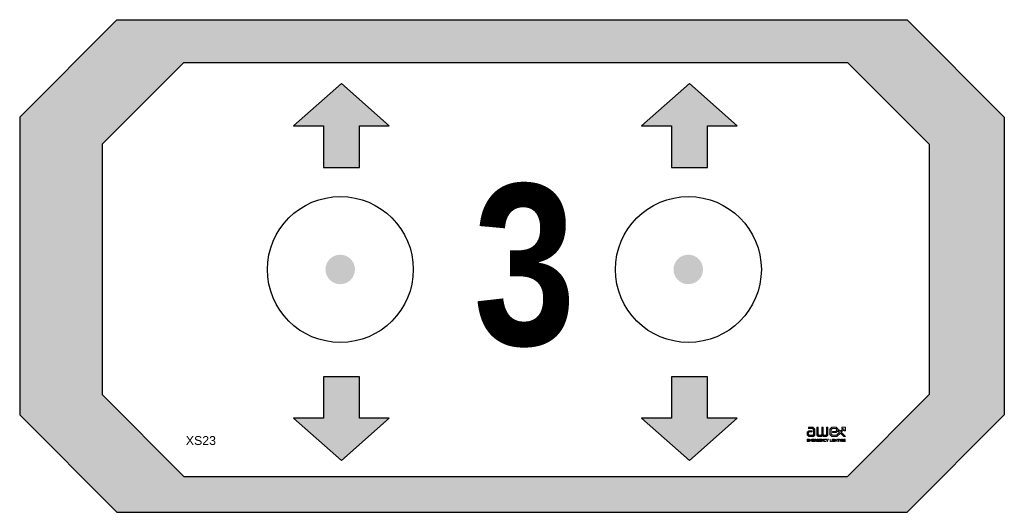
# Model space of a CAD drawing. Header units: centimetres. Extents: x -16053 to 7031, y -7778 to 254.
# Tile 61 of 256: x -13571 to -13509, y -2695 to -2665. Entities that reach past the tile are written whole.
import ezdxf
from ezdxf.enums import TextEntityAlignment as Align

# ---------------------------------------------------------------- set-up
doc = ezdxf.new("R2010")
doc.units = ezdxf.units.CM
doc.header["$MEASUREMENT"] = 0
doc.layers.add('2DE_TXTPFN', color=151, linetype='CONTINUOUS')
doc.layers.add('AX - OPRAWY  EWAKUACYJNE', color=1, linetype='CONTINUOUS')
doc.layers.add('AX - ADRESACJA', color=4, linetype='CONTINUOUS', lineweight=5)
doc.styles.add('ARIAL 1.0', font='txt')
doc.styles.add('ROMANS', font='simplex.shx', dxfattribs={"width": 0.8})

# ---------------------------------------------------------------- blocks, each defined once
blk = doc.blocks.new('AX - OPRAWY')
at = {"layer": 'AX - OPRAWY  EWAKUACYJNE', "lineweight": 5}
for points in [[(2911.65, 462.42), (2911.65, 462.27), (2912.07, 462.27), (2912.21, 462.14), (2912.21, 461.59), (2912.13, 461.52), (2911.74, 461.52), (2911.65, 461.62), (2911.65, 461.79), (2911.73, 461.88), (2912.07, 461.88), (2912.07, 462.02), (2911.67, 462.02), (2911.5, 461.85), (2911.5, 461.56), (2911.67, 461.38), (2912.19, 461.38), (2912.36, 461.53), (2912.36, 462.2), (2912.13, 462.42)], [(2913.65, 461.59), (2913.58, 461.52), (2913.35, 461.52), (2913.26, 461.61), (2913.26, 462.42), (2913.12, 462.42), (2913.12, 461.61), (2913.03, 461.52), (2912.8, 461.52), (2912.72, 461.59), (2912.72, 462.42), (2912.58, 462.42), (2912.58, 461.53), (2912.74, 461.38), (2913.09, 461.38), (2913.19, 461.48), (2913.3, 461.38), (2913.63, 461.38), (2913.8, 461.53), (2913.8, 462.42), (2913.65, 462.42)], [(2915.19, 461.96), (2914.99, 462.16), (2914.99, 461.95), (2915.08, 461.86), (2914.75, 461.52), (2914.31, 461.52), (2914.16, 461.66), (2914.16, 462.14), (2914.31, 462.27), (2914.67, 462.27), (2914.77, 462.18), (2914.77, 462.04), (2914.67, 461.95), (2914.31, 461.95), (2914.31, 461.81), (2914.73, 461.81), (2914.92, 461.98), (2914.92, 462.23), (2914.73, 462.42), (2914.25, 462.42), (2914.02, 462.2), (2914.02, 461.6), (2914.25, 461.38), (2914.81, 461.38), (2915.19, 461.76), (2915.57, 461.38), (2915.77, 461.38), (2915.29, 461.86), (2915.6, 462.17), (2915.6, 462.02), (2915.75, 462.02), (2915.75, 462.42), (2915.34, 462.42), (2915.34, 462.27), (2915.5, 462.27)], [(2915.75, 462.02), (2915.75, 462.42), (2915.34, 462.42), (2915.34, 462.27), (2915.5, 462.27), (2915.19, 461.96), (2914.99, 462.16), (2914.99, 461.95), (2915.08, 461.86), (2914.75, 461.52), (2914.31, 461.52), (2914.16, 461.66), (2914.16, 462.14), (2914.31, 462.27), (2914.67, 462.27), (2914.77, 462.18), (2914.77, 462.04), (2914.67, 461.95), (2914.31, 461.95), (2914.31, 461.81), (2914.73, 461.81), (2914.92, 461.98), (2914.92, 462.23), (2914.73, 462.42), (2914.25, 462.42), (2914.02, 462.2), (2914.02, 461.6), (2914.25, 461.38), (2914.81, 461.38), (2915.19, 461.76), (2915.57, 461.38), (2915.77, 461.38), (2915.29, 461.86), (2915.6, 462.17), (2915.6, 462.02)], [(2911.5, 461.08), (2911.69, 461.08), (2911.69, 461.05), (2911.53, 461.05), (2911.53, 460.96), (2911.67, 460.96), (2911.67, 460.94), (2911.53, 460.94), (2911.53, 460.85), (2911.69, 460.85), (2911.69, 460.82), (2911.5, 460.82)], [(2911.75, 461.08), (2911.78, 461.08), (2911.87, 460.94), (2911.97, 461.08), (2912, 461.08), (2912, 460.82), (2911.97, 460.82), (2911.97, 461.03), (2911.87, 460.89), (2911.87, 460.89), (2911.78, 461.03), (2911.78, 460.82), (2911.75, 460.82)], [(2912.06, 461.08), (2912.25, 461.08), (2912.25, 461.05), (2912.09, 461.05), (2912.09, 460.96), (2912.23, 460.96), (2912.23, 460.94), (2912.09, 460.94), (2912.09, 460.85), (2912.25, 460.85), (2912.25, 460.82), (2912.06, 460.82)], [(2912.56, 460.95), (2912.56, 460.95), (2912.56, 460.96), (2912.56, 460.96), (2912.56, 460.97), (2912.56, 460.98), (2912.57, 460.98), (2912.57, 460.99), (2912.57, 460.99), (2912.57, 461), (2912.57, 461.01), (2912.58, 461.01), (2912.58, 461.02), (2912.58, 461.02), (2912.59, 461.03), (2912.59, 461.03), (2912.59, 461.04), (2912.6, 461.04), (2912.6, 461.05), (2912.61, 461.05), (2912.61, 461.06), (2912.62, 461.06), (2912.62, 461.06), (2912.63, 461.07), (2912.63, 461.07), (2912.64, 461.07), (2912.65, 461.08), (2912.65, 461.08), (2912.66, 461.08), (2912.66, 461.08), (2912.67, 461.08), (2912.68, 461.08), (2912.69, 461.08), (2912.69, 461.08), (2912.7, 461.08), (2912.71, 461.08), (2912.72, 461.08), (2912.72, 461.08), (2912.73, 461.08), (2912.74, 461.08), (2912.74, 461.08), (2912.75, 461.07), (2912.75, 461.07), (2912.76, 461.07), (2912.76, 461.07), (2912.77, 461.06), (2912.77, 461.06), (2912.78, 461.06), (2912.78, 461.05), (2912.79, 461.05), (2912.77, 461.03), (2912.77, 461.03), (2912.76, 461.03), (2912.76, 461.04), (2912.76, 461.04), (2912.75, 461.04), (2912.75, 461.04), (2912.74, 461.05), (2912.74, 461.05), (2912.73, 461.05), (2912.73, 461.05), (2912.72, 461.05), (2912.72, 461.05), (2912.71, 461.06), (2912.7, 461.06), (2912.7, 461.06), (2912.69, 461.06), (2912.69, 461.06), (2912.68, 461.06), (2912.68, 461.06), (2912.67, 461.05), (2912.67, 461.05), (2912.66, 461.05), (2912.66, 461.05), (2912.65, 461.05), (2912.65, 461.05), (2912.64, 461.04), (2912.64, 461.04), (2912.63, 461.04), (2912.63, 461.04), (2912.63, 461.03), (2912.62, 461.03), (2912.62, 461.02), (2912.62, 461.02), (2912.61, 461.02), (2912.61, 461.01), (2912.61, 461.01), (2912.61, 461), (2912.6, 461), (2912.6, 461), (2912.6, 460.99), (2912.6, 460.99), (2912.6, 460.98), (2912.6, 460.98), (2912.59, 460.97), (2912.59, 460.97), (2912.59, 460.96), (2912.59, 460.96), (2912.59, 460.95), (2912.59, 460.95), (2912.59, 460.94), (2912.59, 460.94), (2912.59, 460.93), (2912.59, 460.93), (2912.6, 460.92), (2912.6, 460.92), (2912.6, 460.91), (2912.6, 460.91), (2912.6, 460.9), (2912.6, 460.9), (2912.61, 460.89), (2912.61, 460.89), (2912.61, 460.88), (2912.61, 460.88), (2912.62, 460.88), (2912.62, 460.87), (2912.62, 460.87), (2912.63, 460.86), (2912.63, 460.86), (2912.64, 460.86), (2912.64, 460.86), (2912.64, 460.85), (2912.65, 460.85), (2912.65, 460.85), (2912.66, 460.85), (2912.66, 460.85), (2912.67, 460.84), (2912.67, 460.84), (2912.68, 460.84), (2912.68, 460.84), (2912.69, 460.84), (2912.7, 460.84), (2912.7, 460.84), (2912.71, 460.84), (2912.71, 460.84), (2912.72, 460.84), (2912.72, 460.84), (2912.73, 460.85), (2912.73, 460.85), (2912.74, 460.85), (2912.74, 460.85), (2912.75, 460.85), (2912.75, 460.85), (2912.76, 460.86), (2912.76, 460.86), (2912.76, 460.86), (2912.77, 460.86), (2912.77, 460.87), (2912.77, 460.93), (2912.69, 460.93), (2912.69, 460.96), (2912.8, 460.96), (2912.8, 460.85), (2912.79, 460.85), (2912.79, 460.85), (2912.78, 460.84), (2912.78, 460.84), (2912.77, 460.84), (2912.77, 460.83), (2912.76, 460.83), (2912.75, 460.83), (2912.75, 460.82), (2912.74, 460.82), (2912.73, 460.82), (2912.73, 460.82), (2912.72, 460.82), (2912.71, 460.82), (2912.7, 460.81), (2912.69, 460.81), (2912.69, 460.81), (2912.68, 460.82), (2912.67, 460.82), (2912.67, 460.82), (2912.66, 460.82), (2912.65, 460.82), (2912.65, 460.82), (2912.64, 460.82), (2912.63, 460.83), (2912.63, 460.83), (2912.62, 460.83), (2912.62, 460.84), (2912.61, 460.84), (2912.61, 460.84), (2912.6, 460.85), (2912.6, 460.85), (2912.59, 460.86), (2912.59, 460.86), (2912.59, 460.87), (2912.58, 460.87), (2912.58, 460.88), (2912.58, 460.88), (2912.57, 460.89), (2912.57, 460.9), (2912.57, 460.9), (2912.57, 460.91), (2912.57, 460.91), (2912.56, 460.92), (2912.56, 460.93), (2912.56, 460.93), (2912.56, 460.94)], [(2912.85, 461.08), (2913.04, 461.08), (2913.04, 461.05), (2912.88, 461.05), (2912.88, 460.96), (2913.02, 460.96), (2913.02, 460.94), (2912.88, 460.94), (2912.88, 460.85), (2913.04, 460.85), (2913.04, 460.82), (2912.85, 460.82)], [(2913.1, 461.08), (2913.13, 461.08), (2913.29, 460.87), (2913.29, 461.08), (2913.32, 461.08), (2913.32, 460.82), (2913.3, 460.82), (2913.13, 461.03), (2913.13, 460.82), (2913.1, 460.82)], [(2913.36, 460.95), (2913.36, 460.95), (2913.36, 460.96), (2913.36, 460.96), (2913.36, 460.97), (2913.36, 460.98), (2913.36, 460.98), (2913.37, 460.99), (2913.37, 461), (2913.37, 461), (2913.37, 461.01), (2913.37, 461.01), (2913.38, 461.02), (2913.38, 461.02), (2913.38, 461.03), (2913.39, 461.03), (2913.39, 461.04), (2913.4, 461.04), (2913.4, 461.05), (2913.41, 461.05), (2913.41, 461.06), (2913.42, 461.06), (2913.42, 461.06), (2913.43, 461.07), (2913.43, 461.07), (2913.44, 461.07), (2913.44, 461.08), (2913.45, 461.08), (2913.46, 461.08), (2913.46, 461.08), (2913.47, 461.08), (2913.48, 461.08), (2913.48, 461.08), (2913.49, 461.08), (2913.5, 461.08), (2913.51, 461.08), (2913.52, 461.08), (2913.52, 461.08), (2913.53, 461.08), (2913.54, 461.08), (2913.54, 461.07), (2913.55, 461.07), (2913.56, 461.07), (2913.56, 461.07), (2913.57, 461.06), (2913.57, 461.06), (2913.58, 461.06), (2913.58, 461.05), (2913.59, 461.05), (2913.59, 461.04), (2913.57, 461.02), (2913.57, 461.02), (2913.56, 461.03), (2913.56, 461.03), (2913.56, 461.04), (2913.55, 461.04), (2913.55, 461.04), (2913.54, 461.04), (2913.54, 461.05), (2913.53, 461.05), (2913.53, 461.05), (2913.52, 461.05), (2913.52, 461.05), (2913.51, 461.06), (2913.5, 461.06), (2913.5, 461.06), (2913.49, 461.06), (2913.49, 461.06), (2913.48, 461.06), (2913.48, 461.06), (2913.47, 461.05), (2913.47, 461.05), (2913.46, 461.05), (2913.46, 461.05), (2913.45, 461.05), (2913.45, 461.05), (2913.44, 461.04), (2913.44, 461.04), (2913.43, 461.04), (2913.43, 461.04), (2913.43, 461.03), (2913.42, 461.03), (2913.42, 461.03), (2913.42, 461.02), (2913.41, 461.02), (2913.41, 461.01), (2913.41, 461.01), (2913.4, 461.01), (2913.4, 461), (2913.4, 461), (2913.4, 460.99), (2913.4, 460.99), (2913.39, 460.98), (2913.39, 460.98), (2913.39, 460.97), (2913.39, 460.97), (2913.39, 460.96), (2913.39, 460.96), (2913.39, 460.95), (2913.39, 460.95), (2913.39, 460.94), (2913.39, 460.94), (2913.39, 460.93), (2913.39, 460.93), (2913.39, 460.92), (2913.39, 460.92), (2913.4, 460.91), (2913.4, 460.91), (2913.4, 460.9), (2913.4, 460.9), (2913.4, 460.89), (2913.41, 460.89), (2913.41, 460.88), (2913.41, 460.88), (2913.42, 460.88), (2913.42, 460.87), (2913.42, 460.87), (2913.43, 460.87), (2913.43, 460.86), (2913.43, 460.86), (2913.44, 460.86), (2913.44, 460.85), (2913.45, 460.85), (2913.45, 460.85), (2913.46, 460.85), (2913.46, 460.85), (2913.47, 460.84), (2913.47, 460.84), (2913.48, 460.84), (2913.48, 460.84), (2913.49, 460.84), (2913.49, 460.84), (2913.5, 460.84), (2913.5, 460.84), (2913.51, 460.84), (2913.52, 460.84), (2913.52, 460.85), (2913.53, 460.85), (2913.53, 460.85), (2913.54, 460.85), (2913.54, 460.85), (2913.55, 460.86), (2913.55, 460.86), (2913.56, 460.86), (2913.56, 460.87), (2913.57, 460.87), (2913.57, 460.87), (2913.58, 460.88), (2913.59, 460.86), (2913.59, 460.86), (2913.58, 460.85), (2913.58, 460.85), (2913.57, 460.84), (2913.57, 460.84), (2913.56, 460.83), (2913.56, 460.83), (2913.55, 460.83), (2913.54, 460.82), (2913.54, 460.82), (2913.53, 460.82), (2913.52, 460.82), (2913.51, 460.82), (2913.51, 460.82), (2913.5, 460.81), (2913.49, 460.81), (2913.48, 460.81), (2913.48, 460.82), (2913.47, 460.82), (2913.46, 460.82), (2913.46, 460.82), (2913.45, 460.82), (2913.44, 460.82), (2913.44, 460.82), (2913.43, 460.83), (2913.43, 460.83), (2913.42, 460.83), (2913.42, 460.84), (2913.41, 460.84), (2913.41, 460.84), (2913.4, 460.85), (2913.4, 460.85), (2913.39, 460.86), (2913.39, 460.86), (2913.38, 460.87), (2913.38, 460.87), (2913.38, 460.88), (2913.37, 460.88), (2913.37, 460.89), (2913.37, 460.9), (2913.37, 460.9), (2913.37, 460.91), (2913.36, 460.91), (2913.36, 460.92), (2913.36, 460.93), (2913.36, 460.93), (2913.36, 460.94)], [(2913.72, 460.92), (2913.61, 461.08), (2913.65, 461.08), (2913.73, 460.95), (2913.82, 461.08), (2913.86, 461.08), (2913.75, 460.92), (2913.75, 460.82), (2913.72, 460.82)], [(2914.04, 461.08), (2914.07, 461.08), (2914.07, 460.85), (2914.21, 460.85), (2914.21, 460.82), (2914.04, 460.82)], [(2914.27, 461.08), (2914.3, 461.08), (2914.3, 460.82), (2914.27, 460.82)], [(2914.34, 460.95), (2914.34, 460.95), (2914.34, 460.96), (2914.34, 460.96), (2914.34, 460.97), (2914.35, 460.98), (2914.35, 460.98), (2914.35, 460.99), (2914.35, 460.99), (2914.35, 461), (2914.35, 461.01), (2914.36, 461.01), (2914.36, 461.02), (2914.36, 461.02), (2914.37, 461.03), (2914.37, 461.03), (2914.37, 461.04), (2914.38, 461.04), (2914.38, 461.05), (2914.39, 461.05), (2914.39, 461.06), (2914.4, 461.06), (2914.4, 461.06), (2914.41, 461.07), (2914.41, 461.07), (2914.42, 461.07), (2914.43, 461.08), (2914.43, 461.08), (2914.44, 461.08), (2914.45, 461.08), (2914.45, 461.08), (2914.46, 461.08), (2914.47, 461.08), (2914.47, 461.08), (2914.48, 461.08), (2914.49, 461.08), (2914.5, 461.08), (2914.5, 461.08), (2914.51, 461.08), (2914.52, 461.08), (2914.52, 461.08), (2914.53, 461.07), (2914.53, 461.07), (2914.54, 461.07), (2914.55, 461.07), (2914.55, 461.06), (2914.56, 461.06), (2914.56, 461.06), (2914.57, 461.05), (2914.57, 461.05), (2914.55, 461.03), (2914.55, 461.03), (2914.54, 461.03), (2914.54, 461.04), (2914.54, 461.04), (2914.53, 461.04), (2914.53, 461.04), (2914.52, 461.05), (2914.52, 461.05), (2914.51, 461.05), (2914.51, 461.05), (2914.5, 461.05), (2914.5, 461.05), (2914.49, 461.06), (2914.49, 461.06), (2914.48, 461.06), (2914.47, 461.06), (2914.47, 461.06), (2914.46, 461.06), (2914.46, 461.06), (2914.45, 461.05), (2914.45, 461.05), (2914.44, 461.05), (2914.44, 461.05), (2914.43, 461.05), (2914.43, 461.05), (2914.42, 461.04), (2914.42, 461.04), (2914.42, 461.04), (2914.41, 461.04), (2914.41, 461.03), (2914.4, 461.03), (2914.4, 461.02), (2914.4, 461.02), (2914.4, 461.02), (2914.39, 461.01), (2914.39, 461.01), (2914.39, 461), (2914.38, 461), (2914.38, 461), (2914.38, 460.99), (2914.38, 460.99), (2914.38, 460.98), (2914.38, 460.98), (2914.38, 460.97), (2914.37, 460.97), (2914.37, 460.96), (2914.37, 460.96), (2914.37, 460.95), (2914.37, 460.95), (2914.37, 460.94), (2914.37, 460.94), (2914.37, 460.93), (2914.38, 460.93), (2914.38, 460.92), (2914.38, 460.92), (2914.38, 460.91), (2914.38, 460.91), (2914.38, 460.9), (2914.38, 460.9), (2914.39, 460.89), (2914.39, 460.89), (2914.39, 460.88), (2914.4, 460.88), (2914.4, 460.88), (2914.4, 460.87), (2914.4, 460.87), (2914.41, 460.86), (2914.41, 460.86), (2914.42, 460.86), (2914.42, 460.86), (2914.42, 460.85), (2914.43, 460.85), (2914.43, 460.85), (2914.44, 460.85), (2914.44, 460.85), (2914.45, 460.84), (2914.45, 460.84), (2914.46, 460.84), (2914.47, 460.84), (2914.47, 460.84), (2914.48, 460.84), (2914.48, 460.84), (2914.49, 460.84), (2914.49, 460.84), (2914.5, 460.84), (2914.5, 460.84), (2914.51, 460.85), (2914.51, 460.85), (2914.52, 460.85), (2914.52, 460.85), (2914.53, 460.85), (2914.53, 460.85), (2914.54, 460.86), (2914.54, 460.86), (2914.54, 460.86), (2914.55, 460.86), (2914.55, 460.87), (2914.55, 460.93), (2914.47, 460.93), (2914.47, 460.96), (2914.58, 460.96), (2914.58, 460.85), (2914.58, 460.85), (2914.57, 460.85), (2914.57, 460.84), (2914.56, 460.84), (2914.55, 460.84), (2914.55, 460.83), (2914.54, 460.83), (2914.54, 460.83), (2914.53, 460.82), (2914.52, 460.82), (2914.51, 460.82), (2914.51, 460.82), (2914.5, 460.82), (2914.49, 460.82), (2914.48, 460.81), (2914.48, 460.81), (2914.47, 460.81), (2914.46, 460.82), (2914.45, 460.82), (2914.45, 460.82), (2914.44, 460.82), (2914.43, 460.82), (2914.43, 460.82), (2914.42, 460.82), (2914.41, 460.83), (2914.41, 460.83), (2914.4, 460.83), (2914.4, 460.84), (2914.39, 460.84), (2914.39, 460.84), (2914.38, 460.85), (2914.38, 460.85), (2914.37, 460.86), (2914.37, 460.86), (2914.37, 460.87), (2914.36, 460.87), (2914.36, 460.88), (2914.36, 460.88), (2914.35, 460.89), (2914.35, 460.9), (2914.35, 460.9), (2914.35, 460.91), (2914.35, 460.91), (2914.35, 460.92), (2914.34, 460.93), (2914.34, 460.93), (2914.34, 460.94)], [(2914.63, 461.08), (2914.66, 461.08), (2914.66, 460.96), (2914.81, 460.96), (2914.81, 461.08), (2914.84, 461.08), (2914.84, 460.82), (2914.81, 460.82), (2914.81, 460.94), (2914.66, 460.94), (2914.66, 460.82), (2914.63, 460.82)], [(2914.98, 461.05), (2914.89, 461.05), (2914.89, 461.08), (2915.09, 461.08), (2915.09, 461.05), (2915, 461.05), (2915, 460.82), (2914.98, 460.82)], [(2915.15, 461.08), (2915.18, 461.08), (2915.18, 460.82), (2915.15, 460.82)], [(2915.24, 461.08), (2915.27, 461.08), (2915.43, 460.87), (2915.43, 461.08), (2915.46, 461.08), (2915.46, 460.82), (2915.44, 460.82), (2915.27, 461.03), (2915.27, 460.82), (2915.24, 460.82)], [(2915.51, 460.95), (2915.51, 460.95), (2915.51, 460.96), (2915.51, 460.96), (2915.51, 460.97), (2915.51, 460.98), (2915.51, 460.98), (2915.51, 460.99), (2915.52, 460.99), (2915.52, 461), (2915.52, 461.01), (2915.52, 461.01), (2915.53, 461.02), (2915.53, 461.02), (2915.53, 461.03), (2915.54, 461.03), (2915.54, 461.04), (2915.54, 461.04), (2915.55, 461.05), (2915.55, 461.05), (2915.56, 461.06), (2915.56, 461.06), (2915.57, 461.06), (2915.57, 461.07), (2915.58, 461.07), (2915.59, 461.07), (2915.59, 461.08), (2915.6, 461.08), (2915.6, 461.08), (2915.61, 461.08), (2915.62, 461.08), (2915.62, 461.08), (2915.63, 461.08), (2915.64, 461.08), (2915.65, 461.08), (2915.65, 461.08), (2915.66, 461.08), (2915.67, 461.08), (2915.68, 461.08), (2915.68, 461.08), (2915.69, 461.08), (2915.69, 461.07), (2915.7, 461.07), (2915.71, 461.07), (2915.71, 461.07), (2915.72, 461.06), (2915.72, 461.06), (2915.73, 461.06), (2915.73, 461.05), (2915.74, 461.05), (2915.72, 461.03), (2915.71, 461.03), (2915.71, 461.03), (2915.71, 461.04), (2915.7, 461.04), (2915.7, 461.04), (2915.69, 461.04), (2915.69, 461.05), (2915.68, 461.05), (2915.68, 461.05), (2915.67, 461.05), (2915.67, 461.05), (2915.66, 461.05), (2915.66, 461.06), (2915.65, 461.06), (2915.64, 461.06), (2915.64, 461.06), (2915.63, 461.06), (2915.63, 461.06), (2915.62, 461.06), (2915.62, 461.05), (2915.61, 461.05), (2915.61, 461.05), (2915.6, 461.05), (2915.6, 461.05), (2915.59, 461.05), (2915.59, 461.04), (2915.58, 461.04), (2915.58, 461.04), (2915.58, 461.04), (2915.57, 461.03), (2915.57, 461.03), (2915.57, 461.02), (2915.56, 461.02), (2915.56, 461.02), (2915.56, 461.01), (2915.55, 461.01), (2915.55, 461), (2915.55, 461), (2915.55, 461), (2915.55, 460.99), (2915.54, 460.99), (2915.54, 460.98), (2915.54, 460.98), (2915.54, 460.97), (2915.54, 460.97), (2915.54, 460.96), (2915.54, 460.96), (2915.54, 460.95), (2915.54, 460.95), (2915.54, 460.94), (2915.54, 460.94), (2915.54, 460.93), (2915.54, 460.93), (2915.54, 460.92), (2915.54, 460.92), (2915.54, 460.91), (2915.55, 460.91), (2915.55, 460.9), (2915.55, 460.9), (2915.55, 460.89), (2915.55, 460.89), (2915.56, 460.88), (2915.56, 460.88), (2915.56, 460.88), (2915.57, 460.87), (2915.57, 460.87), (2915.57, 460.86), (2915.58, 460.86), (2915.58, 460.86), (2915.59, 460.86), (2915.59, 460.85), (2915.59, 460.85), (2915.6, 460.85), (2915.6, 460.85), (2915.61, 460.85), (2915.61, 460.84), (2915.62, 460.84), (2915.62, 460.84), (2915.63, 460.84), (2915.64, 460.84), (2915.64, 460.84), (2915.65, 460.84), (2915.65, 460.84), (2915.66, 460.84), (2915.66, 460.84), (2915.67, 460.84), (2915.67, 460.85), (2915.68, 460.85), (2915.68, 460.85), (2915.69, 460.85), (2915.69, 460.85), (2915.7, 460.85), (2915.7, 460.86), (2915.71, 460.86), (2915.71, 460.86), (2915.71, 460.86), (2915.72, 460.87), (2915.72, 460.93), (2915.64, 460.93), (2915.64, 460.96), (2915.74, 460.96), (2915.74, 460.85), (2915.74, 460.85), (2915.74, 460.85), (2915.73, 460.84), (2915.72, 460.84), (2915.72, 460.84), (2915.71, 460.83), (2915.71, 460.83), (2915.7, 460.83), (2915.69, 460.82), (2915.69, 460.82), (2915.68, 460.82), (2915.67, 460.82), (2915.66, 460.82), (2915.66, 460.82), (2915.65, 460.81), (2915.64, 460.81), (2915.63, 460.81), (2915.63, 460.82), (2915.62, 460.82), (2915.61, 460.82), (2915.6, 460.82), (2915.6, 460.82), (2915.59, 460.82), (2915.59, 460.82), (2915.58, 460.83), (2915.57, 460.83), (2915.57, 460.83), (2915.56, 460.84), (2915.56, 460.84), (2915.55, 460.84), (2915.55, 460.85), (2915.54, 460.85), (2915.54, 460.86), (2915.54, 460.86), (2915.53, 460.87), (2915.53, 460.87), (2915.53, 460.88), (2915.52, 460.88), (2915.52, 460.89), (2915.52, 460.9), (2915.52, 460.9), (2915.51, 460.91), (2915.51, 460.91), (2915.51, 460.92), (2915.51, 460.93), (2915.51, 460.93), (2915.51, 460.94)]]:
    blk.add_hatch(color=251, dxfattribs=at).paths.add_polyline_path(points)
h = blk.add_hatch(color=251, dxfattribs=at)
h.paths.add_polyline_path([(2912.31, 461.08), (2912.42, 461.08), (2912.43, 461.08), (2912.44, 461.08), (2912.44, 461.08), (2912.45, 461.08), (2912.45, 461.08), (2912.46, 461.08), (2912.46, 461.07), (2912.47, 461.07), (2912.47, 461.07), (2912.48, 461.07), (2912.48, 461.07), (2912.48, 461.06), (2912.49, 461.06), (2912.49, 461.06), (2912.5, 461.06), (2912.5, 461.05), (2912.5, 461.05), (2912.5, 461.05), (2912.51, 461.05), (2912.51, 461.04), (2912.51, 461.04), (2912.51, 461.04), (2912.51, 461.03), (2912.51, 461.03), (2912.51, 461.03), (2912.52, 461.02), (2912.52, 461.02), (2912.52, 461.02), (2912.52, 461.01), (2912.52, 461.01), (2912.52, 461.01), (2912.52, 461), (2912.52, 461), (2912.52, 461), (2912.52, 460.99), (2912.52, 460.99), (2912.52, 460.99), (2912.52, 460.98), (2912.52, 460.98), (2912.51, 460.98), (2912.51, 460.97), (2912.51, 460.97), (2912.51, 460.97), (2912.51, 460.96), (2912.51, 460.96), (2912.51, 460.96), (2912.5, 460.95), (2912.5, 460.95), (2912.5, 460.95), (2912.5, 460.95), (2912.49, 460.95), (2912.49, 460.94), (2912.49, 460.94), (2912.49, 460.94), (2912.48, 460.94), (2912.48, 460.94), (2912.48, 460.93), (2912.47, 460.93), (2912.46, 460.93), (2912.46, 460.93), (2912.45, 460.93), (2912.53, 460.82), (2912.49, 460.82), (2912.42, 460.92), (2912.34, 460.92), (2912.34, 460.82), (2912.31, 460.82)])
h.paths.add_polyline_path([(2912.42, 460.95), (2912.43, 460.95), (2912.44, 460.95), (2912.44, 460.95), (2912.45, 460.95), (2912.45, 460.95), (2912.45, 460.95), (2912.46, 460.95), (2912.46, 460.95), (2912.46, 460.96), (2912.47, 460.96), (2912.47, 460.96), (2912.47, 460.96), (2912.47, 460.96), (2912.47, 460.96), (2912.48, 460.97), (2912.48, 460.97), (2912.48, 460.97), (2912.48, 460.97), (2912.48, 460.98), (2912.48, 460.98), (2912.49, 460.98), (2912.49, 460.98), (2912.49, 460.99), (2912.49, 460.99), (2912.49, 460.99), (2912.49, 460.99), (2912.49, 461), (2912.49, 461), (2912.49, 461), (2912.49, 461), (2912.49, 461.01), (2912.49, 461.01), (2912.49, 461.01), (2912.49, 461.01), (2912.49, 461.02), (2912.49, 461.02), (2912.48, 461.02), (2912.48, 461.02), (2912.48, 461.03), (2912.48, 461.03), (2912.48, 461.03), (2912.48, 461.03), (2912.48, 461.03), (2912.47, 461.04), (2912.47, 461.04), (2912.47, 461.04), (2912.47, 461.04), (2912.46, 461.04), (2912.46, 461.04), (2912.46, 461.05), (2912.45, 461.05), (2912.44, 461.05), (2912.44, 461.05), (2912.43, 461.05), (2912.42, 461.05), (2912.34, 461.05), (2912.34, 460.95)], flags=16)
at = {"layer": 'AX - OPRAWY  EWAKUACYJNE', "color": 251, "lineweight": 5}
for points in [[(2911.65, 462.42), (2911.65, 462.27), (2912.07, 462.27), (2912.21, 462.14), (2912.21, 461.59), (2912.13, 461.52), (2911.74, 461.52), (2911.65, 461.62), (2911.65, 461.79), (2911.73, 461.88), (2912.07, 461.88), (2912.07, 462.02), (2911.67, 462.02), (2911.5, 461.85), (2911.5, 461.56), (2911.67, 461.38), (2912.19, 461.38), (2912.36, 461.53), (2912.36, 462.2), (2912.13, 462.42), (2911.65, 462.42)], [(2913.65, 461.59), (2913.58, 461.52), (2913.35, 461.52), (2913.26, 461.61), (2913.26, 462.42), (2913.12, 462.42), (2913.12, 461.61), (2913.03, 461.52), (2912.8, 461.52), (2912.72, 461.59), (2912.72, 462.42), (2912.58, 462.42), (2912.58, 461.53), (2912.74, 461.38), (2913.09, 461.38), (2913.19, 461.48), (2913.3, 461.38), (2913.63, 461.38), (2913.8, 461.53), (2913.8, 462.42), (2913.65, 462.42), (2913.65, 461.59)], [(2915.75, 462.02), (2915.75, 462.42), (2915.34, 462.42), (2915.34, 462.27), (2915.5, 462.27), (2915.19, 461.96), (2914.99, 462.16), (2914.99, 461.95), (2915.08, 461.86), (2914.75, 461.52), (2914.31, 461.52), (2914.16, 461.66), (2914.16, 462.14), (2914.31, 462.27), (2914.67, 462.27), (2914.77, 462.18), (2914.77, 462.04), (2914.67, 461.95), (2914.31, 461.95), (2914.31, 461.81), (2914.73, 461.81), (2914.92, 461.98), (2914.92, 462.23), (2914.73, 462.42), (2914.25, 462.42), (2914.02, 462.2), (2914.02, 461.6), (2914.25, 461.38), (2914.81, 461.38), (2915.19, 461.76), (2915.57, 461.38), (2915.77, 461.38), (2915.29, 461.86), (2915.6, 462.17), (2915.6, 462.02), (2915.75, 462.02)], [(2911.5, 461.08), (2911.69, 461.08), (2911.69, 461.05), (2911.53, 461.05), (2911.53, 460.96), (2911.67, 460.96), (2911.67, 460.94), (2911.53, 460.94), (2911.53, 460.85), (2911.69, 460.85), (2911.69, 460.82), (2911.5, 460.82), (2911.5, 461.08)], [(2911.75, 461.08), (2911.78, 461.08), (2911.87, 460.94), (2911.97, 461.08), (2912, 461.08), (2912, 460.82), (2911.97, 460.82), (2911.97, 461.03), (2911.87, 460.89), (2911.87, 460.89), (2911.78, 461.03), (2911.78, 460.82), (2911.75, 460.82), (2911.75, 461.08)], [(2912.06, 461.08), (2912.25, 461.08), (2912.25, 461.05), (2912.09, 461.05), (2912.09, 460.96), (2912.23, 460.96), (2912.23, 460.94), (2912.09, 460.94), (2912.09, 460.85), (2912.25, 460.85), (2912.25, 460.82), (2912.06, 460.82), (2912.06, 461.08)], [(2912.31, 461.08), (2912.42, 461.08), (2912.43, 461.08), (2912.44, 461.08), (2912.44, 461.08), (2912.45, 461.08), (2912.45, 461.08), (2912.46, 461.08), (2912.46, 461.07), (2912.47, 461.07), (2912.47, 461.07), (2912.48, 461.07), (2912.48, 461.07), (2912.48, 461.06), (2912.49, 461.06), (2912.49, 461.06), (2912.5, 461.06), (2912.5, 461.05), (2912.5, 461.05), (2912.5, 461.05), (2912.51, 461.05), (2912.51, 461.04), (2912.51, 461.04), (2912.51, 461.04), (2912.51, 461.03), (2912.51, 461.03), (2912.51, 461.03), (2912.52, 461.02), (2912.52, 461.02), (2912.52, 461.02), (2912.52, 461.01), (2912.52, 461.01), (2912.52, 461.01), (2912.52, 461), (2912.52, 461), (2912.52, 461), (2912.52, 460.99), (2912.52, 460.99), (2912.52, 460.99), (2912.52, 460.98), (2912.52, 460.98), (2912.51, 460.98), (2912.51, 460.97), (2912.51, 460.97), (2912.51, 460.97), (2912.51, 460.96), (2912.51, 460.96), (2912.51, 460.96), (2912.5, 460.95), (2912.5, 460.95), (2912.5, 460.95), (2912.5, 460.95), (2912.49, 460.95), (2912.49, 460.94), (2912.49, 460.94), (2912.49, 460.94), (2912.48, 460.94), (2912.48, 460.94), (2912.48, 460.93), (2912.47, 460.93), (2912.46, 460.93), (2912.46, 460.93), (2912.45, 460.93), (2912.53, 460.82), (2912.49, 460.82), (2912.42, 460.92), (2912.34, 460.92), (2912.34, 460.82), (2912.31, 460.82), (2912.31, 461.08)], [(2912.42, 460.95), (2912.43, 460.95), (2912.44, 460.95), (2912.44, 460.95), (2912.45, 460.95), (2912.45, 460.95), (2912.45, 460.95), (2912.46, 460.95), (2912.46, 460.95), (2912.46, 460.96), (2912.47, 460.96), (2912.47, 460.96), (2912.47, 460.96), (2912.47, 460.96), (2912.47, 460.96), (2912.48, 460.97), (2912.48, 460.97), (2912.48, 460.97), (2912.48, 460.97), (2912.48, 460.98), (2912.48, 460.98), (2912.49, 460.98), (2912.49, 460.98), (2912.49, 460.99), (2912.49, 460.99), (2912.49, 460.99), (2912.49, 460.99), (2912.49, 461), (2912.49, 461), (2912.49, 461), (2912.49, 461), (2912.49, 461.01), (2912.49, 461.01), (2912.49, 461.01), (2912.49, 461.01), (2912.49, 461.02), (2912.49, 461.02), (2912.48, 461.02), (2912.48, 461.02), (2912.48, 461.03), (2912.48, 461.03), (2912.48, 461.03), (2912.48, 461.03), (2912.48, 461.03), (2912.47, 461.04), (2912.47, 461.04), (2912.47, 461.04), (2912.47, 461.04), (2912.46, 461.04), (2912.46, 461.04), (2912.46, 461.05), (2912.45, 461.05), (2912.44, 461.05), (2912.44, 461.05), (2912.43, 461.05), (2912.42, 461.05), (2912.34, 461.05), (2912.34, 460.95), (2912.42, 460.95)], [(2912.56, 460.95), (2912.56, 460.95), (2912.56, 460.96), (2912.56, 460.96), (2912.56, 460.97), (2912.56, 460.98), (2912.57, 460.98), (2912.57, 460.99), (2912.57, 460.99), (2912.57, 461), (2912.57, 461.01), (2912.58, 461.01), (2912.58, 461.02), (2912.58, 461.02), (2912.59, 461.03), (2912.59, 461.03), (2912.59, 461.04), (2912.6, 461.04), (2912.6, 461.05), (2912.61, 461.05), (2912.61, 461.06), (2912.62, 461.06), (2912.62, 461.06), (2912.63, 461.07), (2912.63, 461.07), (2912.64, 461.07), (2912.65, 461.08), (2912.65, 461.08), (2912.66, 461.08), (2912.66, 461.08), (2912.67, 461.08), (2912.68, 461.08), (2912.69, 461.08), (2912.69, 461.08), (2912.7, 461.08), (2912.71, 461.08), (2912.72, 461.08), (2912.72, 461.08), (2912.73, 461.08), (2912.74, 461.08), (2912.74, 461.08), (2912.75, 461.07), (2912.75, 461.07), (2912.76, 461.07), (2912.76, 461.07), (2912.77, 461.06), (2912.77, 461.06), (2912.78, 461.06), (2912.78, 461.05), (2912.79, 461.05), (2912.77, 461.03), (2912.77, 461.03), (2912.76, 461.03), (2912.76, 461.04), (2912.76, 461.04), (2912.75, 461.04), (2912.75, 461.04), (2912.74, 461.05), (2912.74, 461.05), (2912.73, 461.05), (2912.73, 461.05), (2912.72, 461.05), (2912.72, 461.05), (2912.71, 461.06), (2912.7, 461.06), (2912.7, 461.06), (2912.69, 461.06), (2912.69, 461.06), (2912.68, 461.06), (2912.68, 461.06), (2912.67, 461.05), (2912.67, 461.05), (2912.66, 461.05), (2912.66, 461.05), (2912.65, 461.05), (2912.65, 461.05), (2912.64, 461.04), (2912.64, 461.04), (2912.63, 461.04), (2912.63, 461.04), (2912.63, 461.03), (2912.62, 461.03), (2912.62, 461.02), (2912.62, 461.02), (2912.61, 461.02), (2912.61, 461.01), (2912.61, 461.01), (2912.61, 461), (2912.6, 461), (2912.6, 461), (2912.6, 460.99), (2912.6, 460.99), (2912.6, 460.98), (2912.6, 460.98), (2912.59, 460.97), (2912.59, 460.97), (2912.59, 460.96), (2912.59, 460.96), (2912.59, 460.95), (2912.59, 460.95), (2912.59, 460.94), (2912.59, 460.94), (2912.59, 460.93), (2912.59, 460.93), (2912.6, 460.92), (2912.6, 460.92), (2912.6, 460.91), (2912.6, 460.91), (2912.6, 460.9), (2912.6, 460.9), (2912.61, 460.89), (2912.61, 460.89), (2912.61, 460.88), (2912.61, 460.88), (2912.62, 460.88), (2912.62, 460.87), (2912.62, 460.87), (2912.63, 460.86), (2912.63, 460.86), (2912.64, 460.86), (2912.64, 460.86), (2912.64, 460.85), (2912.65, 460.85), (2912.65, 460.85), (2912.66, 460.85), (2912.66, 460.85), (2912.67, 460.84), (2912.67, 460.84), (2912.68, 460.84), (2912.68, 460.84), (2912.69, 460.84), (2912.7, 460.84), (2912.7, 460.84), (2912.71, 460.84), (2912.71, 460.84), (2912.72, 460.84), (2912.72, 460.84), (2912.73, 460.85), (2912.73, 460.85), (2912.74, 460.85), (2912.74, 460.85), (2912.75, 460.85), (2912.75, 460.85), (2912.76, 460.86), (2912.76, 460.86), (2912.76, 460.86), (2912.77, 460.86), (2912.77, 460.87), (2912.77, 460.93), (2912.69, 460.93), (2912.69, 460.96), (2912.8, 460.96), (2912.8, 460.85), (2912.79, 460.85), (2912.79, 460.85), (2912.78, 460.84), (2912.78, 460.84), (2912.77, 460.84), (2912.77, 460.83), (2912.76, 460.83), (2912.75, 460.83), (2912.75, 460.82), (2912.74, 460.82), (2912.73, 460.82), (2912.73, 460.82), (2912.72, 460.82), (2912.71, 460.82), (2912.7, 460.81), (2912.69, 460.81), (2912.69, 460.81), (2912.68, 460.82), (2912.67, 460.82), (2912.67, 460.82), (2912.66, 460.82), (2912.65, 460.82), (2912.65, 460.82), (2912.64, 460.82), (2912.63, 460.83), (2912.63, 460.83), (2912.62, 460.83), (2912.62, 460.84), (2912.61, 460.84), (2912.61, 460.84), (2912.6, 460.85), (2912.6, 460.85), (2912.59, 460.86), (2912.59, 460.86), (2912.59, 460.87), (2912.58, 460.87), (2912.58, 460.88), (2912.58, 460.88), (2912.57, 460.89), (2912.57, 460.9), (2912.57, 460.9), (2912.57, 460.91), (2912.57, 460.91), (2912.56, 460.92), (2912.56, 460.93), (2912.56, 460.93), (2912.56, 460.94), (2912.56, 460.95)], [(2912.85, 461.08), (2913.04, 461.08), (2913.04, 461.05), (2912.88, 461.05), (2912.88, 460.96), (2913.02, 460.96), (2913.02, 460.94), (2912.88, 460.94), (2912.88, 460.85), (2913.04, 460.85), (2913.04, 460.82), (2912.85, 460.82), (2912.85, 461.08)], [(2913.1, 461.08), (2913.13, 461.08), (2913.29, 460.87), (2913.29, 461.08), (2913.32, 461.08), (2913.32, 460.82), (2913.3, 460.82), (2913.13, 461.03), (2913.13, 460.82), (2913.1, 460.82), (2913.1, 461.08)], [(2913.36, 460.95), (2913.36, 460.95), (2913.36, 460.96), (2913.36, 460.96), (2913.36, 460.97), (2913.36, 460.98), (2913.36, 460.98), (2913.37, 460.99), (2913.37, 461), (2913.37, 461), (2913.37, 461.01), (2913.37, 461.01), (2913.38, 461.02), (2913.38, 461.02), (2913.38, 461.03), (2913.39, 461.03), (2913.39, 461.04), (2913.4, 461.04), (2913.4, 461.05), (2913.41, 461.05), (2913.41, 461.06), (2913.42, 461.06), (2913.42, 461.06), (2913.43, 461.07), (2913.43, 461.07), (2913.44, 461.07), (2913.44, 461.08), (2913.45, 461.08), (2913.46, 461.08), (2913.46, 461.08), (2913.47, 461.08), (2913.48, 461.08), (2913.48, 461.08), (2913.49, 461.08), (2913.5, 461.08), (2913.51, 461.08), (2913.52, 461.08), (2913.52, 461.08), (2913.53, 461.08), (2913.54, 461.08), (2913.54, 461.07), (2913.55, 461.07), (2913.56, 461.07), (2913.56, 461.07), (2913.57, 461.06), (2913.57, 461.06), (2913.58, 461.06), (2913.58, 461.05), (2913.59, 461.05), (2913.59, 461.04), (2913.57, 461.02), (2913.57, 461.02), (2913.56, 461.03), (2913.56, 461.03), (2913.56, 461.04), (2913.55, 461.04), (2913.55, 461.04), (2913.54, 461.04), (2913.54, 461.05), (2913.53, 461.05), (2913.53, 461.05), (2913.52, 461.05), (2913.52, 461.05), (2913.51, 461.06), (2913.5, 461.06), (2913.5, 461.06), (2913.49, 461.06), (2913.49, 461.06), (2913.48, 461.06), (2913.48, 461.06), (2913.47, 461.05), (2913.47, 461.05), (2913.46, 461.05), (2913.46, 461.05), (2913.45, 461.05), (2913.45, 461.05), (2913.44, 461.04), (2913.44, 461.04), (2913.43, 461.04), (2913.43, 461.04), (2913.43, 461.03), (2913.42, 461.03), (2913.42, 461.03), (2913.42, 461.02), (2913.41, 461.02), (2913.41, 461.01), (2913.41, 461.01), (2913.4, 461.01), (2913.4, 461), (2913.4, 461), (2913.4, 460.99), (2913.4, 460.99), (2913.39, 460.98), (2913.39, 460.98), (2913.39, 460.97), (2913.39, 460.97), (2913.39, 460.96), (2913.39, 460.96), (2913.39, 460.95), (2913.39, 460.95), (2913.39, 460.94), (2913.39, 460.94), (2913.39, 460.93), (2913.39, 460.93), (2913.39, 460.92), (2913.39, 460.92), (2913.4, 460.91), (2913.4, 460.91), (2913.4, 460.9), (2913.4, 460.9), (2913.4, 460.89), (2913.41, 460.89), (2913.41, 460.88), (2913.41, 460.88), (2913.42, 460.88), (2913.42, 460.87), (2913.42, 460.87), (2913.43, 460.87), (2913.43, 460.86), (2913.43, 460.86), (2913.44, 460.86), (2913.44, 460.85), (2913.45, 460.85), (2913.45, 460.85), (2913.46, 460.85), (2913.46, 460.85), (2913.47, 460.84), (2913.47, 460.84), (2913.48, 460.84), (2913.48, 460.84), (2913.49, 460.84), (2913.49, 460.84), (2913.5, 460.84), (2913.5, 460.84), (2913.51, 460.84), (2913.52, 460.84), (2913.52, 460.85), (2913.53, 460.85), (2913.53, 460.85), (2913.54, 460.85), (2913.54, 460.85), (2913.55, 460.86), (2913.55, 460.86), (2913.56, 460.86), (2913.56, 460.87), (2913.57, 460.87), (2913.57, 460.87), (2913.58, 460.88), (2913.59, 460.86), (2913.59, 460.86), (2913.58, 460.85), (2913.58, 460.85), (2913.57, 460.84), (2913.57, 460.84), (2913.56, 460.83), (2913.56, 460.83), (2913.55, 460.83), (2913.54, 460.82), (2913.54, 460.82), (2913.53, 460.82), (2913.52, 460.82), (2913.51, 460.82), (2913.51, 460.82), (2913.5, 460.81), (2913.49, 460.81), (2913.48, 460.81), (2913.48, 460.82), (2913.47, 460.82), (2913.46, 460.82), (2913.46, 460.82), (2913.45, 460.82), (2913.44, 460.82), (2913.44, 460.82), (2913.43, 460.83), (2913.43, 460.83), (2913.42, 460.83), (2913.42, 460.84), (2913.41, 460.84), (2913.41, 460.84), (2913.4, 460.85), (2913.4, 460.85), (2913.39, 460.86), (2913.39, 460.86), (2913.38, 460.87), (2913.38, 460.87), (2913.38, 460.88), (2913.37, 460.88), (2913.37, 460.89), (2913.37, 460.9), (2913.37, 460.9), (2913.37, 460.91), (2913.36, 460.91), (2913.36, 460.92), (2913.36, 460.93), (2913.36, 460.93), (2913.36, 460.94), (2913.36, 460.95)], [(2913.72, 460.92), (2913.61, 461.08), (2913.65, 461.08), (2913.73, 460.95), (2913.82, 461.08), (2913.86, 461.08), (2913.75, 460.92), (2913.75, 460.82), (2913.72, 460.82), (2913.72, 460.92)], [(2914.04, 461.08), (2914.07, 461.08), (2914.07, 460.85), (2914.21, 460.85), (2914.21, 460.82), (2914.04, 460.82), (2914.04, 461.08)], [(2914.27, 461.08), (2914.3, 461.08), (2914.3, 460.82), (2914.27, 460.82), (2914.27, 461.08)], [(2914.34, 460.95), (2914.34, 460.95), (2914.34, 460.96), (2914.34, 460.96), (2914.34, 460.97), (2914.35, 460.98), (2914.35, 460.98), (2914.35, 460.99), (2914.35, 460.99), (2914.35, 461), (2914.35, 461.01), (2914.36, 461.01), (2914.36, 461.02), (2914.36, 461.02), (2914.37, 461.03), (2914.37, 461.03), (2914.37, 461.04), (2914.38, 461.04), (2914.38, 461.05), (2914.39, 461.05), (2914.39, 461.06), (2914.4, 461.06), (2914.4, 461.06), (2914.41, 461.07), (2914.41, 461.07), (2914.42, 461.07), (2914.43, 461.08), (2914.43, 461.08), (2914.44, 461.08), (2914.45, 461.08), (2914.45, 461.08), (2914.46, 461.08), (2914.47, 461.08), (2914.47, 461.08), (2914.48, 461.08), (2914.49, 461.08), (2914.5, 461.08), (2914.5, 461.08), (2914.51, 461.08), (2914.52, 461.08), (2914.52, 461.08), (2914.53, 461.07), (2914.53, 461.07), (2914.54, 461.07), (2914.55, 461.07), (2914.55, 461.06), (2914.56, 461.06), (2914.56, 461.06), (2914.57, 461.05), (2914.57, 461.05), (2914.55, 461.03), (2914.55, 461.03), (2914.54, 461.03), (2914.54, 461.04), (2914.54, 461.04), (2914.53, 461.04), (2914.53, 461.04), (2914.52, 461.05), (2914.52, 461.05), (2914.51, 461.05), (2914.51, 461.05), (2914.5, 461.05), (2914.5, 461.05), (2914.49, 461.06), (2914.49, 461.06), (2914.48, 461.06), (2914.47, 461.06), (2914.47, 461.06), (2914.46, 461.06), (2914.46, 461.06), (2914.45, 461.05), (2914.45, 461.05), (2914.44, 461.05), (2914.44, 461.05), (2914.43, 461.05), (2914.43, 461.05), (2914.42, 461.04), (2914.42, 461.04), (2914.42, 461.04), (2914.41, 461.04), (2914.41, 461.03), (2914.4, 461.03), (2914.4, 461.02), (2914.4, 461.02), (2914.4, 461.02), (2914.39, 461.01), (2914.39, 461.01), (2914.39, 461), (2914.38, 461), (2914.38, 461), (2914.38, 460.99), (2914.38, 460.99), (2914.38, 460.98), (2914.38, 460.98), (2914.38, 460.97), (2914.37, 460.97), (2914.37, 460.96), (2914.37, 460.96), (2914.37, 460.95), (2914.37, 460.95), (2914.37, 460.94), (2914.37, 460.94), (2914.37, 460.93), (2914.38, 460.93), (2914.38, 460.92), (2914.38, 460.92), (2914.38, 460.91), (2914.38, 460.91), (2914.38, 460.9), (2914.38, 460.9), (2914.39, 460.89), (2914.39, 460.89), (2914.39, 460.88), (2914.4, 460.88), (2914.4, 460.88), (2914.4, 460.87), (2914.4, 460.87), (2914.41, 460.86), (2914.41, 460.86), (2914.42, 460.86), (2914.42, 460.86), (2914.42, 460.85), (2914.43, 460.85), (2914.43, 460.85), (2914.44, 460.85), (2914.44, 460.85), (2914.45, 460.84), (2914.45, 460.84), (2914.46, 460.84), (2914.47, 460.84), (2914.47, 460.84), (2914.48, 460.84), (2914.48, 460.84), (2914.49, 460.84), (2914.49, 460.84), (2914.5, 460.84), (2914.5, 460.84), (2914.51, 460.85), (2914.51, 460.85), (2914.52, 460.85), (2914.52, 460.85), (2914.53, 460.85), (2914.53, 460.85), (2914.54, 460.86), (2914.54, 460.86), (2914.54, 460.86), (2914.55, 460.86), (2914.55, 460.87), (2914.55, 460.93), (2914.47, 460.93), (2914.47, 460.96), (2914.58, 460.96), (2914.58, 460.85), (2914.58, 460.85), (2914.57, 460.85), (2914.57, 460.84), (2914.56, 460.84), (2914.55, 460.84), (2914.55, 460.83), (2914.54, 460.83), (2914.54, 460.83), (2914.53, 460.82), (2914.52, 460.82), (2914.51, 460.82), (2914.51, 460.82), (2914.5, 460.82), (2914.49, 460.82), (2914.48, 460.81), (2914.48, 460.81), (2914.47, 460.81), (2914.46, 460.82), (2914.45, 460.82), (2914.45, 460.82), (2914.44, 460.82), (2914.43, 460.82), (2914.43, 460.82), (2914.42, 460.82), (2914.41, 460.83), (2914.41, 460.83), (2914.4, 460.83), (2914.4, 460.84), (2914.39, 460.84), (2914.39, 460.84), (2914.38, 460.85), (2914.38, 460.85), (2914.37, 460.86), (2914.37, 460.86), (2914.37, 460.87), (2914.36, 460.87), (2914.36, 460.88), (2914.36, 460.88), (2914.35, 460.89), (2914.35, 460.9), (2914.35, 460.9), (2914.35, 460.91), (2914.35, 460.91), (2914.35, 460.92), (2914.34, 460.93), (2914.34, 460.93), (2914.34, 460.94), (2914.34, 460.95)], [(2914.63, 461.08), (2914.66, 461.08), (2914.66, 460.96), (2914.81, 460.96), (2914.81, 461.08), (2914.84, 461.08), (2914.84, 460.82), (2914.81, 460.82), (2914.81, 460.94), (2914.66, 460.94), (2914.66, 460.82), (2914.63, 460.82), (2914.63, 461.08)], [(2914.98, 461.05), (2914.89, 461.05), (2914.89, 461.08), (2915.09, 461.08), (2915.09, 461.05), (2915, 461.05), (2915, 460.82), (2914.98, 460.82), (2914.98, 461.05)], [(2915.15, 461.08), (2915.18, 461.08), (2915.18, 460.82), (2915.15, 460.82), (2915.15, 461.08)], [(2915.24, 461.08), (2915.27, 461.08), (2915.43, 460.87), (2915.43, 461.08), (2915.46, 461.08), (2915.46, 460.82), (2915.44, 460.82), (2915.27, 461.03), (2915.27, 460.82), (2915.24, 460.82), (2915.24, 461.08)], [(2915.51, 460.95), (2915.51, 460.95), (2915.51, 460.96), (2915.51, 460.96), (2915.51, 460.97), (2915.51, 460.98), (2915.51, 460.98), (2915.51, 460.99), (2915.52, 460.99), (2915.52, 461), (2915.52, 461.01), (2915.52, 461.01), (2915.53, 461.02), (2915.53, 461.02), (2915.53, 461.03), (2915.54, 461.03), (2915.54, 461.04), (2915.54, 461.04), (2915.55, 461.05), (2915.55, 461.05), (2915.56, 461.06), (2915.56, 461.06), (2915.57, 461.06), (2915.57, 461.07), (2915.58, 461.07), (2915.59, 461.07), (2915.59, 461.08), (2915.6, 461.08), (2915.6, 461.08), (2915.61, 461.08), (2915.62, 461.08), (2915.62, 461.08), (2915.63, 461.08), (2915.64, 461.08), (2915.65, 461.08), (2915.65, 461.08), (2915.66, 461.08), (2915.67, 461.08), (2915.68, 461.08), (2915.68, 461.08), (2915.69, 461.08), (2915.69, 461.07), (2915.7, 461.07), (2915.71, 461.07), (2915.71, 461.07), (2915.72, 461.06), (2915.72, 461.06), (2915.73, 461.06), (2915.73, 461.05), (2915.74, 461.05), (2915.72, 461.03), (2915.71, 461.03), (2915.71, 461.03), (2915.71, 461.04), (2915.7, 461.04), (2915.7, 461.04), (2915.69, 461.04), (2915.69, 461.05), (2915.68, 461.05), (2915.68, 461.05), (2915.67, 461.05), (2915.67, 461.05), (2915.66, 461.05), (2915.66, 461.06), (2915.65, 461.06), (2915.64, 461.06), (2915.64, 461.06), (2915.63, 461.06), (2915.63, 461.06), (2915.62, 461.06), (2915.62, 461.05), (2915.61, 461.05), (2915.61, 461.05), (2915.6, 461.05), (2915.6, 461.05), (2915.59, 461.05), (2915.59, 461.04), (2915.58, 461.04), (2915.58, 461.04), (2915.58, 461.04), (2915.57, 461.03), (2915.57, 461.03), (2915.57, 461.02), (2915.56, 461.02), (2915.56, 461.02), (2915.56, 461.01), (2915.55, 461.01), (2915.55, 461), (2915.55, 461), (2915.55, 461), (2915.55, 460.99), (2915.54, 460.99), (2915.54, 460.98), (2915.54, 460.98), (2915.54, 460.97), (2915.54, 460.97), (2915.54, 460.96), (2915.54, 460.96), (2915.54, 460.95), (2915.54, 460.95), (2915.54, 460.94), (2915.54, 460.94), (2915.54, 460.93), (2915.54, 460.93), (2915.54, 460.92), (2915.54, 460.92), (2915.54, 460.91), (2915.55, 460.91), (2915.55, 460.9), (2915.55, 460.9), (2915.55, 460.89), (2915.55, 460.89), (2915.56, 460.88), (2915.56, 460.88), (2915.56, 460.88), (2915.57, 460.87), (2915.57, 460.87), (2915.57, 460.86), (2915.58, 460.86), (2915.58, 460.86), (2915.59, 460.86), (2915.59, 460.85), (2915.59, 460.85), (2915.6, 460.85), (2915.6, 460.85), (2915.61, 460.85), (2915.61, 460.84), (2915.62, 460.84), (2915.62, 460.84), (2915.63, 460.84), (2915.64, 460.84), (2915.64, 460.84), (2915.65, 460.84), (2915.65, 460.84), (2915.66, 460.84), (2915.66, 460.84), (2915.67, 460.84), (2915.67, 460.85), (2915.68, 460.85), (2915.68, 460.85), (2915.69, 460.85), (2915.69, 460.85), (2915.7, 460.85), (2915.7, 460.86), (2915.71, 460.86), (2915.71, 460.86), (2915.71, 460.86), (2915.72, 460.87), (2915.72, 460.93), (2915.64, 460.93), (2915.64, 460.96), (2915.74, 460.96), (2915.74, 460.85), (2915.74, 460.85), (2915.74, 460.85), (2915.73, 460.84), (2915.72, 460.84), (2915.72, 460.84), (2915.71, 460.83), (2915.71, 460.83), (2915.7, 460.83), (2915.69, 460.82), (2915.69, 460.82), (2915.68, 460.82), (2915.67, 460.82), (2915.66, 460.82), (2915.66, 460.82), (2915.65, 460.81), (2915.64, 460.81), (2915.63, 460.81), (2915.63, 460.82), (2915.62, 460.82), (2915.61, 460.82), (2915.6, 460.82), (2915.6, 460.82), (2915.59, 460.82), (2915.59, 460.82), (2915.58, 460.83), (2915.57, 460.83), (2915.57, 460.83), (2915.56, 460.84), (2915.56, 460.84), (2915.55, 460.84), (2915.55, 460.85), (2915.54, 460.85), (2915.54, 460.86), (2915.54, 460.86), (2915.53, 460.87), (2915.53, 460.87), (2915.53, 460.88), (2915.52, 460.88), (2915.52, 460.89), (2915.52, 460.9), (2915.52, 460.9), (2915.51, 460.91), (2915.51, 460.91), (2915.51, 460.92), (2915.51, 460.93), (2915.51, 460.93), (2915.51, 460.94), (2915.51, 460.95)]]:
    blk.add_lwpolyline(points, close=True, dxfattribs=at)
blk = doc.blocks.new('AX - XS23')
at = {"layer": 'AX - OPRAWY  EWAKUACYJNE', "color": 251, "style": 'ARIAL 1.0'}
blk.add_text('XS23', height=0.686, dxfattribs=at).set_placement((-1.059, -0.291))
blk = doc.blocks.new('XS23')
at = {"layer": 'AX - OPRAWY  EWAKUACYJNE'}
h = blk.add_hatch(color=256, dxfattribs=at)
h.paths.add_polyline_path([(-31.001, -18.871), (-0.285, -18.871), (30.432, -18.871), (37.994, -11.309), (37.994, 11.845), (30.432, 19.408), (-0.285, 19.408), (-31.001, 19.408), (-38.564, 11.845), (-38.564, -11.309)])
h.paths.add_polyline_path([(-32.154, -9.725), (-25.802, -16.077), (0, -16.077), (25.802, -16.077), (32.154, -9.725), (32.154, 9.725), (25.802, 16.077), (0, 16.077), (-25.802, 16.077), (-32.154, 9.725)], flags=16)
for points in [[(-13.547, 14.445), (-17.266, 11.149), (-14.951, 11.149), (-14.951, 7.923), (-12.144, 7.923), (-12.144, 11.149), (-9.829, 11.149)], [(13.515, 14.445), (9.796, 11.149), (12.112, 11.149), (12.112, 7.923), (14.919, 7.923), (14.919, 11.149), (17.234, 11.149)], [(-13.547, -14.858), (-9.829, -11.562), (-12.144, -11.562), (-12.144, -8.336), (-14.951, -8.336), (-14.951, -11.562), (-17.266, -11.562)], [(13.515, -14.858), (17.234, -11.562), (14.919, -11.562), (14.919, -8.336), (12.112, -8.336), (12.112, -11.562), (9.796, -11.562)]]:
    blk.add_hatch(color=256, dxfattribs=at).paths.add_polyline_path(points)
h = blk.add_hatch(color=256, dxfattribs=at)
edge = h.paths.add_edge_path()
edge.add_arc((-13.641, 0), 1.146, 0, 360)
h = blk.add_hatch(color=256, dxfattribs=at)
edge = h.paths.add_edge_path()
edge.add_arc((13.421, 0), 1.146, 0, 360)
for p, q in [((-38.564, 11.845), (-31.001, 19.408)), ((-31.001, 19.408), (-0.285, 19.408)), ((-0.285, 19.408), (30.432, 19.408)), ((30.432, 19.408), (37.994, 11.845)), ((-32.154, 9.725), (-25.802, 16.077)), ((-25.802, 16.077), (0, 16.077)), ((0, 16.077), (25.802, 16.077)), ((25.802, 16.077), (32.154, 9.725)), ((-38.564, 11.845), (-38.564, -11.309)), ((37.994, 11.845), (37.994, -11.309)), ((-32.154, 9.725), (-32.154, -9.725)), ((32.154, 9.725), (32.154, -9.725)), ((-32.154, -9.725), (-25.802, -16.077)), ((25.802, -16.077), (32.154, -9.725)), ((-38.564, -11.309), (-31.001, -18.871)), ((30.432, -18.871), (37.994, -11.309)), ((37.994, -11.309), (37.994, -11.309)), ((-25.802, -16.077), (0, -16.077)), ((0, -16.077), (25.802, -16.077)), ((-31.001, -18.871), (-0.285, -18.871)), ((-0.285, -18.871), (30.432, -18.871))]:
    blk.add_line(p, q, dxfattribs=at)
for points in [[(-12.144, 7.923), (-12.144, 11.149), (-9.829, 11.149), (-13.547, 14.445), (-17.266, 11.149), (-14.951, 11.149), (-14.951, 7.923)], [(14.919, 7.923), (14.919, 11.149), (17.234, 11.149), (13.515, 14.445), (9.796, 11.149), (12.112, 11.149), (12.112, 7.923)], [(-14.951, -8.336), (-14.951, -11.562), (-17.266, -11.562), (-13.547, -14.858), (-9.829, -11.562), (-12.144, -11.562), (-12.144, -8.336)], [(12.112, -8.336), (12.112, -11.562), (9.796, -11.562), (13.515, -14.858), (17.234, -11.562), (14.919, -11.562), (14.919, -8.336)]]:
    blk.add_lwpolyline(points, close=True, dxfattribs=at)
for centre in [(-13.63, -0.004), (13.433, -0.004)]:
    blk.add_circle(centre, 5.67, dxfattribs=at)
blk.add_blockref('AX - XS23', (-24.587, -13.346), dxfattribs=at)
at = {"layer": 'AX - OPRAWY  EWAKUACYJNE', "xscale": 0.7, "yscale": 0.7, "zscale": 0.7}
blk.add_blockref('AX - OPRAWY', (-2015.385, -335.946), dxfattribs=at)
at = {"layer": 'AX - ADRESACJA', "style": 'ROMANS', "width": 0.8, "flags": 4}
blk.add_attdef('AX_ADRES', text='', height=20, dxfattribs=at).set_placement((-2.401, -42.734), align=Align.MIDDLE)
at = {"layer": 'AX - OPRAWY  EWAKUACYJNE', "style": 'ROMANS', "width": 0.8, "flags": 13}
blk.add_attdef('TYP', (-25.554, -14.152), '', height=0.2, dxfattribs=at)

msp = doc.modelspace()

# ---------------------------------------------------------------- block references
at = {"layer": 'AX - OPRAWY  EWAKUACYJNE', "color": 2, "xscale": 0.8, "yscale": 0.8, "zscale": 0.5}
msp.add_blockref('XS23', (-13539.796, -2680.154), dxfattribs=at)

# ---------------------------------------------------------------- texts
at = {"layer": '2DE_TXTPFN', "insert": (-13542.432, -2674.85), "char_height": 10, "width": 6.33897, "attachment_point": 1}
msp.add_mtext('{\\fArial Narrow|b1|i0|c238|p34;3\\P}', dxfattribs=at)

doc.saveas('drawing.dxf')
